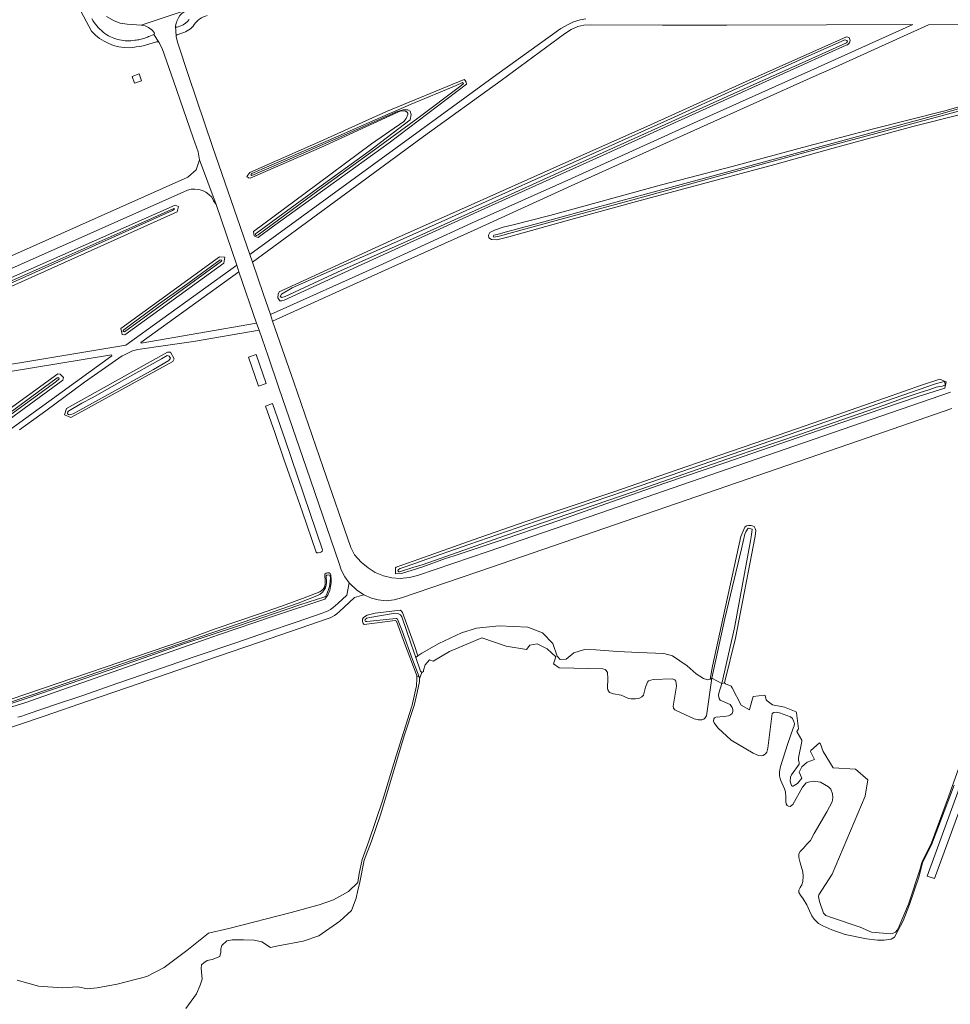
# Model space of a CAD drawing. Header units: metres. Extents: x 264570 to 266133, y 576109 to 577454.
# Tile 119 of 128: x 265599 to 265940, y 576312 to 576673. Entities that reach past the tile are written whole.
import ezdxf

# ---------------------------------------------------------------- set-up
doc = ezdxf.new("R2010")
doc.units = ezdxf.units.M
doc.layers.add('B-WE-OG-TOPOGRAFIE-G', color=252, linetype='Continuous', lineweight=15)

msp = doc.modelspace()

# ---------------------------------------------------------------- linework, layer by layer
at = {"layer": 'B-WE-OG-TOPOGRAFIE-G'}
for points in [[(265621.41, 576676.06), (265625.43, 576668.7), (265625.43, 576668.7, 0.213921), (265639.26, 576662.62), (265639.26, 576662.62, 0.067018), (265649.19, 576664.82), (265649.19, 576664.82, -0.23617), (265650.02, 576664.66), (265650.02, 576664.66, -0.08682), (265650.23, 576664.43), (265650.23, 576664.43), (265651.25, 576662.39), (265655.46, 576650.47), (265662.64, 576629.63), (265664.43, 576624.44), (265664.95, 576621.59), (265663.71, 576617.82), (265660.73, 576615.18), (265578.92, 576578.72)], [(265625.47, 576673.36), (265625.87, 576672.65), (265626.31, 576671.96), (265626.79, 576671.3), (265627.3, 576670.66), (265627.84, 576670.05), (265628.41, 576669.46), (265629.01, 576668.91), (265629.64, 576668.38), (265630.29, 576667.89), (265630.97, 576667.44), (265631.67, 576667.01), (265632.29, 576666.68), (265632.93, 576666.38), (265633.59, 576666.11), (265634.26, 576665.88), (265634.93, 576665.67), (265635.62, 576665.51), (265636.32, 576665.37), (265637.02, 576665.27), (265637.72, 576665.2), (265638.43, 576665.17), (265639.14, 576665.18), (265639.84, 576665.21), (265640.55, 576665.29), (265641.25, 576665.4), (265641.73, 576665.45), (265642.2, 576665.51), (265642.68, 576665.59), (265643.15, 576665.68), (265643.61, 576665.79), (265644.08, 576665.91), (265644.54, 576666.05), (265644.99, 576666.2), (265645.45, 576666.37), (265645.89, 576666.55), (265646.33, 576666.74), (265646.77, 576666.94), (265646.98, 576667.05), (265648.23, 576667.54), (265650.02, 576664.66), (265650.02, 576664.66, 0.23617), (265649.19, 576664.82), (265649.19, 576664.82, -0.067018), (265639.26, 576662.62), (265639.26, 576662.62, -0.213921), (265625.43, 576668.7), (265625.43, 576668.7), (265621.41, 576676.06)], [(265940.87, 576530.33), (265906.55, 576518.52), (265854.74, 576500.63), (265813.61, 576486.48), (265772.09, 576472.16), (265739.05, 576460.89), (265736.3, 576460.18), (265733.45, 576459.89), (265730.46, 576460.15), (265728.06, 576460.77), (265725.29, 576462.03), (265722.5, 576463.87), (265720.05, 576466.15), (265719.81, 576466.48), (265718.3, 576468.58), (265716.97, 576471.25), (265716.16, 576473.52), (265704.15, 576508.46), (265694.03, 576537.98), (265690.11, 576549.6), (265686.89, 576559.04), (265685.84, 576561.7), (265679.44, 576580.43), (265678.64, 576582.95), (265671.03, 576605.19), (265664.95, 576621.59), (265664.43, 576624.44), (265662.64, 576629.63), (265655.46, 576650.47), (265651.25, 576662.39), (265650.23, 576664.43), (265650.23, 576664.43, 0.08682), (265650.02, 576664.66), (265650.02, 576664.66), (265648.23, 576667.54), (265648.41, 576667.61), (265648.46, 576667.95), (265648.31, 576668.22), (265647.48, 576669.16), (265646.23, 576670.08), (265645.04, 576670.71), (265644.16, 576670.93), (265643.57, 576670.96), (265661.17, 576676.83)], [(265661.18, 576673.04, -0.169411), (265658.14, 576670.68), (265658.14, 576670.68), (265656.8, 576670.16), (265656.8, 576670.16, -0.481049), (265656.22, 576670.56), (265656.22, 576670.56), (265656.22, 576670.57), (265656.22, 576670.58), (265656.22, 576670.58, -0.284542), (265661.17, 576676.83)], [(265661.17, 576676.83, 0.284542), (265656.22, 576670.58), (265656.22, 576670.58), (265656.22, 576670.57), (265656.22, 576670.56), (265656.37, 576666.86), (265656.37, 576666.86, 0.121669), (265656.43, 576666.62), (265656.43, 576666.62), (265657.07, 576664.29), (265660.99, 576652.41), (265669.75, 576626.49), (265683.4, 576586.83), (265684.36, 576584.05), (265688.32, 576572.53), (265690.99, 576564.79), (265691.8, 576562.43), (265699.54, 576539.98), (265710.29, 576508.69), (265720.43, 576479.4), (265721.87, 576476.74), (265724.21, 576474), (265726.78, 576471.9), (265729.43, 576470.23), (265732.45, 576468.94), (265735.48, 576468.25), (265738.59, 576468.07), (265742.02, 576468.43), (265744.96, 576469.11), (265770.77, 576477.98), (265811.73, 576492.02), (265855.23, 576507.01), (265904.18, 576523.94), (265940.28, 576536.29)], [(265667.85, 576674.41, 0.195131), (265663.06, 576671.17), (265663.06, 576671.17, -0.183984), (265658.55, 576667.99), (265658.55, 576667.99), (265656.78, 576667.38), (265656.78, 576667.38, 0.370285), (265656.37, 576666.86), (265656.37, 576666.86), (265656.22, 576670.56), (265656.22, 576670.56, 0.481049), (265656.8, 576670.16), (265656.8, 576670.16), (265658.14, 576670.68), (265658.14, 576670.68, 0.169411), (265661.18, 576673.04)], [(265806.6, 576673.28), (265804.61, 576672.88), (265804.61, 576672.88), (265802.16, 576672.09), (265802.16, 576672.09), (265799.95, 576671.09), (265799.95, 576671.09), (265797.49, 576669.69), (265797.49, 576669.69), (265773.94, 576652.84), (265745.95, 576632.45), (265711.83, 576607.47), (265683.4, 576586.83), (265683.4, 576586.83), (265669.75, 576626.49), (265660.99, 576652.41), (265660.99, 576652.41), (265657.07, 576664.29), (265657.07, 576664.29), (265656.43, 576666.62), (265656.43, 576666.62, -0.121669), (265656.37, 576666.86), (265656.37, 576666.86, -0.370285), (265656.78, 576667.38), (265656.78, 576667.38), (265658.55, 576667.99), (265658.55, 576667.99, 0.183984), (265663.06, 576671.17), (265663.06, 576671.17, -0.195131), (265667.85, 576674.41)], [(265578.92, 576578.72), (265660.73, 576615.18), (265663.71, 576617.82), (265664.95, 576621.59), (265671.03, 576605.19), (265670.15, 576606.45), (265669.48, 576607.84), (265669.48, 576607.84, 0.359852), (265659.19, 576609.81), (265659.19, 576609.81), (265580.49, 576574.86)]]:
    msp.add_lwpolyline(points, format="xyb", dxfattribs=at)
for points in [[(265630.85, 576674.05), (265633.72, 576672.52), (265635.89, 576671.71), (265638.45, 576671.3), (265641.88, 576671.04), (265643.57, 576670.96), (265644.16, 576670.93), (265645.04, 576670.71), (265646.23, 576670.08), (265647.48, 576669.16), (265648.31, 576668.22), (265648.46, 576667.95), (265648.41, 576667.61), (265648.23, 576667.54), (265646.98, 576667.05), (265646.98, 576667.05), (265646.77, 576666.94), (265646.33, 576666.74), (265645.89, 576666.55), (265645.45, 576666.37), (265644.99, 576666.2), (265644.54, 576666.05), (265644.08, 576665.91), (265643.61, 576665.79), (265643.15, 576665.68), (265642.68, 576665.59), (265642.2, 576665.51), (265641.73, 576665.45), (265641.25, 576665.4), (265640.55, 576665.29), (265639.84, 576665.21), (265639.14, 576665.18), (265638.43, 576665.17), (265637.72, 576665.2), (265637.02, 576665.27), (265636.32, 576665.37), (265635.62, 576665.51), (265634.93, 576665.67), (265634.26, 576665.88), (265633.59, 576666.11), (265632.93, 576666.38), (265632.29, 576666.68), (265631.67, 576667.01), (265630.97, 576667.44), (265630.29, 576667.89), (265629.64, 576668.38), (265629.01, 576668.91), (265628.41, 576669.46), (265627.84, 576670.05), (265627.3, 576670.66), (265626.79, 576671.3), (265626.31, 576671.96), (265625.87, 576672.65), (265625.47, 576673.36)], [(265661.17, 576676.83), (265643.57, 576670.96), (265641.88, 576671.04), (265638.45, 576671.3), (265635.89, 576671.71), (265633.72, 576672.52), (265630.85, 576674.05)], [(265955.33, 576671.2), (265932.31, 576671), (265898.02, 576655.47), (265889.99, 576651.93), (265848.68, 576633.44), (265802.61, 576612.6), (265765.69, 576595.81), (265731.69, 576580.47), (265691.8, 576562.43), (265691.8, 576562.43), (265690.99, 576564.79), (265690.99, 576564.79), (265730.73, 576582.71), (265764.76, 576598.32), (265801.42, 576614.64), (265847.46, 576635.54), (265889.09, 576654.31), (265926.47, 576671.17), (265894.93, 576671.03), (265858.33, 576670.94), (265834.72, 576670.98), (265808.4, 576671.01), (265805.86, 576670.87), (265803.66, 576670.44), (265801.24, 576669.36), (265798.77, 576667.75), (265775.6, 576650.66), (265747.07, 576630.05), (265714.41, 576606.03), (265684.36, 576584.05), (265684.36, 576584.05), (265683.4, 576586.83), (265683.4, 576586.83), (265711.83, 576607.47), (265745.95, 576632.45), (265773.94, 576652.84), (265797.49, 576669.69), (265799.95, 576671.09), (265802.16, 576672.09), (265804.61, 576672.88), (265806.6, 576673.28)], [(265940.28, 576536.29), (265904.18, 576523.94), (265855.23, 576507.01), (265855.23, 576507.01), (265811.73, 576492.02), (265811.73, 576492.02), (265770.77, 576477.98), (265744.96, 576469.11), (265744.96, 576469.11), (265742.02, 576468.43), (265742.02, 576468.43), (265738.59, 576468.07), (265735.48, 576468.25), (265735.48, 576468.25), (265732.45, 576468.94), (265732.45, 576468.94), (265729.43, 576470.23), (265729.43, 576470.23), (265726.78, 576471.9), (265726.78, 576471.9), (265724.21, 576474), (265721.87, 576476.74), (265721.87, 576476.74), (265720.43, 576479.4), (265710.29, 576508.69), (265710.29, 576508.69), (265699.54, 576539.98), (265699.54, 576539.98), (265691.8, 576562.43), (265691.8, 576562.43), (265731.69, 576580.47), (265765.69, 576595.81), (265802.61, 576612.6), (265848.68, 576633.44), (265889.99, 576651.93), (265898.02, 576655.47), (265932.31, 576671), (265955.33, 576671.2)], [(265944.43, 576638.3), (265926.55, 576633.77), (265908.02, 576628.7), (265897.31, 576625.84), (265875.87, 576619.89), (265849.4, 576612.78), (265825.18, 576606.21), (265802.46, 576600), (265778.35, 576593.27), (265774.03, 576592.23), (265772.08, 576592.38), (265771.08, 576592.94), (265770.99, 576593.87), (265771.41, 576594.94), (265773.19, 576595.79), (265776.26, 576596.81), (265779.49, 576597.59), (265793.46, 576601.11), (265834.43, 576612.34), (265834.43, 576612.34), (265860.24, 576619.1), (265887.88, 576626.51), (265912.15, 576632.94), (265938.29, 576639.48), (265963.51, 576646.74)], [(265963.51, 576646.74), (265938.29, 576639.48), (265912.15, 576632.94), (265887.88, 576626.51), (265860.24, 576619.1), (265860.24, 576619.1), (265834.43, 576612.34), (265793.46, 576601.11), (265779.49, 576597.59), (265776.26, 576596.81), (265773.19, 576595.79), (265771.41, 576594.94), (265770.99, 576593.87), (265771.08, 576592.94), (265772.08, 576592.38), (265774.03, 576592.23), (265778.35, 576593.27), (265802.46, 576600), (265825.18, 576606.21), (265849.4, 576612.78), (265875.87, 576619.89), (265897.31, 576625.84), (265908.02, 576628.7), (265926.55, 576633.77), (265944.43, 576638.3)], [(265474.05, 576526.37), (265637.94, 576553.64), (265678.64, 576582.95), (265679.44, 576580.43), (265643.42, 576554.51), (265643.55, 576554.33), (265685.84, 576561.7), (265686.89, 576559.04), (265662.74, 576554.98), (265652.53, 576553.47), (265642.33, 576551.97), (265640.44, 576551.45), (265639.72, 576551.11), (265639.72, 576551.11), (265637.18, 576549.89), (265636.66, 576549.64), (265622.87, 576539.97), (265608.65, 576529.5), (265598.98, 576522.48)], [(265598.98, 576522.48), (265608.65, 576529.5), (265622.87, 576539.97), (265636.66, 576549.64), (265637.18, 576549.89), (265639.72, 576551.11), (265640.44, 576551.45), (265642.33, 576551.97), (265652.53, 576553.47), (265662.74, 576554.98), (265686.89, 576559.04), (265690.11, 576549.6), (265694.03, 576537.98), (265704.15, 576508.46), (265716.16, 576473.52), (265716.97, 576471.25), (265718.3, 576468.58), (265719.81, 576466.48), (265719.81, 576466.48), (265718.95, 576461.93), (265715.71, 576458.86), (265714.01, 576457.36), (265713.49, 576456.97), (265713.03, 576456.64), (265712.18, 576456.22), (265711.23, 576455.77), (265709.95, 576455.28), (265700.41, 576452.04), (265689.53, 576448.32), (265678.65, 576444.6), (265663.44, 576439.41), (265648.23, 576434.22), (265635.04, 576429.62), (265621.84, 576425.01), (265612.21, 576421.76), (265602.58, 576418.5), (265599.88, 576417.56), (265598.36, 576417.19)], [(265569.61, 576503.95), (265632.8, 576549.66), (265632.66, 576550.01), (265469.91, 576523.31)], [(265589.39, 576411.29), (265608.05, 576417.57), (265624.33, 576423.17), (265642.84, 576429.54), (265656.65, 576434.29), (265671.6, 576439.37), (265687.02, 576444.68), (265701.93, 576449.82), (265711.41, 576453.07), (265712.85, 576453.6), (265713.65, 576453.96), (265714.46, 576454.43), (265715.34, 576455.08), (265716.48, 576456.06), (265718.01, 576457.51), (265721.76, 576461.09), (265725.29, 576462.03), (265728.06, 576460.77), (265730.46, 576460.15), (265733.45, 576459.89), (265736.3, 576460.18), (265739.05, 576460.89), (265772.09, 576472.16), (265813.61, 576486.48), (265854.74, 576500.63), (265906.55, 576518.52), (265940.87, 576530.33)], [(265947.7, 576410.62), (265939.61, 576387.92), (265933.34, 576371.1), (265932.47, 576369.28), (265930.17, 576364.74), (265929.7, 576363.54), (265929.37, 576361.94), (265924.94, 576348.56), (265921.5, 576340.52), (265920.72, 576339.06), (265920.11, 576338.36), (265919.1, 576337.81), (265918.47, 576337.68), (265911.41, 576338.34), (265907.17, 576340.15), (265896.66, 576343.77), (265894.68, 576344.43), (265893.73, 576345.34), (265892.25, 576349.54), (265891.99, 576351.43), (265892.01, 576351.97), (265896.94, 576359.54), (265909.03, 576388.23), (265910.03, 576394.2), (265905.5, 576398.13), (265897.27, 576398.57), (265893.64, 576404.64), (265892.51, 576407.64), (265892.32, 576407.73), (265889.11, 576404.94), (265889.04, 576404.6), (265890.5, 576401.66), (265887.79, 576400.68), (265885.78, 576398.96), (265884.79, 576396.96), (265885.79, 576394.84), (265884.18, 576392.82), (265883.04, 576392.12), (265882.7, 576391.85), (265882.39, 576391.81), (265882.07, 576392.06), (265881.79, 576392.84), (265881.57, 576393.69), (265881.73, 576395.17), (265882.05, 576396), (265884.79, 576399.98), (265884.79, 576400.42), (265884.58, 576401.55), (265884.56, 576402.27), (265885.79, 576408.21), (265885.87, 576408.74), (265884.06, 576411.68), (265884.04, 576411.96), (265884.46, 576412.61), (265884.58, 576412.86), (265883.92, 576418.77), (265883.8, 576419.12), (265879.49, 576420.85), (265875.03, 576421.71), (265873.12, 576423.14), (265872.74, 576423.52), (265872.36, 576425.09), (265872.19, 576425.26), (265868.02, 576424.79), (265866.69, 576419.94), (265866.63, 576419.88), (265863.62, 576421.58), (265860.33, 576427.95), (265859.91, 576428.51), (265857.83, 576429.4), (265857.49, 576429.78), (265861.51, 576446.08), (265868.73, 576483.57), (265868.98, 576485.59), (265868.73, 576486.41), (265868.32, 576487.14), (265867.3, 576487.47), (265866.32, 576487.5), (265865.53, 576487.28), (265864.87, 576486.84), (265863.44, 576483.48), (265853.08, 576435.83), (265852.2, 576431.12), (265851.29, 576430.87), (265849.81, 576431.4), (265847.07, 576433.12), (265843.79, 576436), (265838.38, 576439.62), (265835.21, 576440.53), (265826.07, 576440.88), (265818.26, 576441.29), (265810.25, 576441.92), (265806.13, 576441.99), (265802.27, 576440.82), (265799.42, 576438.4), (265797.27, 576438.29), (265796.15, 576439.59), (265794.49, 576444.16), (265790.8, 576448.1), (265785.31, 576450.2), (265774.87, 576450.65), (265766.5, 576449.77), (265761.02, 576448.04), (265752.75, 576444.17), (265746.53, 576440.65), (265745.05, 576439.64), (265743.75, 576443.44), (265739.47, 576455.54), (265739, 576456.1), (265738.51, 576456.4), (265729.41, 576455.36), (265726.4, 576454.56), (265725.13, 576453.72), (265724.71, 576453.11), (265724.71, 576452.31), (265724.93, 576451.5), (265725.35, 576451.2), (265736.75, 576452.57), (265737.21, 576452.43), (265740.14, 576444.3), (265744.37, 576433.09), (265744.64, 576432.29), (265744.66, 576431.41), (265744.51, 576428.63), (265742.83, 576421.04), (265742.74, 576420.81), (265737.09, 576402.98), (265732.04, 576386.49), (265727.02, 576371.68), (265724.57, 576364.93), (265723.51, 576359.8), (265723.02, 576356.56), (265719.62, 576353.29), (265714.17, 576350.19), (265708.82, 576348.32), (265698.63, 576345.54), (265675.74, 576339.69), (265668.22, 576337.96), (265660.35, 576331.59), (265652.02, 576325.43), (265645.62, 576322.05), (265634.79, 576319.27), (265627.48, 576317.89), (265623.89, 576317.5), (265620.34, 576318.27), (265614.57, 576317.92), (265605.96, 576318.54), (265598.08, 576320.79)], [(265594.52, 576421.71), (265601.03, 576423.86), (265632.2, 576434.53), (265658.91, 576443.96), (265678.91, 576450.58), (265701.8, 576458.38), (265710.98, 576461.26), (265711.32, 576461.55), (265711.61, 576462.28), (265711.61, 576462.28), (265711.9, 576462.96), (265712.21, 576463.68), (265712.59, 576465.06), (265712.93, 576466.98), (265712.98, 576468.16), (265712.89, 576468.92), (265712.71, 576469.25), (265712.21, 576469.37), (265711.64, 576469.24), (265711.47, 576468.97), (265711.57, 576466.51), (265711.46, 576465.55), (265711.2, 576464.61), (265710.73, 576463.82), (265710.58, 576463.65), (265709.91, 576462.89), (265709.26, 576462.33), (265708.02, 576461.64), (265701.12, 576459.03), (265684.86, 576453.31), (265660.26, 576444.94), (265633.68, 576435.72), (265609.76, 576427.44), (265594.18, 576422.16)], [(265594.18, 576422.16), (265609.76, 576427.44), (265633.68, 576435.72), (265660.26, 576444.94), (265684.86, 576453.31), (265701.12, 576459.03), (265708.02, 576461.64), (265709.26, 576462.33), (265709.91, 576462.89), (265710.58, 576463.65), (265710.73, 576463.82), (265711.2, 576464.61), (265711.46, 576465.55), (265711.57, 576466.51), (265711.47, 576468.97), (265711.64, 576469.24), (265712.21, 576469.37), (265712.71, 576469.25), (265712.89, 576468.92), (265712.98, 576468.16), (265712.93, 576466.98), (265712.59, 576465.06), (265712.21, 576463.68), (265712.21, 576463.68), (265711.9, 576462.96), (265711.61, 576462.28), (265711.32, 576461.55), (265710.98, 576461.26), (265701.8, 576458.38), (265678.91, 576450.58), (265658.91, 576443.96), (265632.2, 576434.53), (265601.03, 576423.86), (265594.52, 576421.71)], [(265595.58, 576423.69), (265659.06, 576445.29), (265671.1, 576449.66), (265686.67, 576454.98), (265695.42, 576457.96), (265702.73, 576460.71), (265709.16, 576463.16), (265710.2, 576463.96), (265710.54, 576464.45), (265710.9, 576465.05), (265711.04, 576466.17), (265711.05, 576467.52), (265710.92, 576468.93), (265710.99, 576469.63), (265711.37, 576469.93), (265711.88, 576470.09), (265712.53, 576470.08), (265712.87, 576469.82), (265713.08, 576469.36), (265713.15, 576468.82), (265713.22, 576467.79), (265713.23, 576466.38), (265712.95, 576465.12), (265712.74, 576463.64), (265712.74, 576463.64), (265712.41, 576462.82), (265712.29, 576462.49), (265712.05, 576461.86), (265710.88, 576460.47), (265692.11, 576454.15), (265671.95, 576447.38), (265665.67, 576445.18), (265626.32, 576431.29), (265600.92, 576422.42), (265594.97, 576420.64)], [(265594.97, 576420.64), (265600.92, 576422.42), (265626.32, 576431.29), (265665.67, 576445.18), (265671.95, 576447.38), (265692.11, 576454.15), (265710.88, 576460.47), (265712.05, 576461.86), (265712.05, 576461.86), (265712.29, 576462.49), (265712.41, 576462.82), (265712.74, 576463.64), (265712.95, 576465.12), (265713.23, 576466.38), (265713.22, 576467.79), (265713.15, 576468.82), (265713.08, 576469.36), (265712.87, 576469.82), (265712.53, 576470.08), (265711.88, 576470.09), (265711.37, 576469.93), (265710.99, 576469.63), (265710.92, 576468.93), (265711.05, 576467.52), (265711.04, 576466.17), (265710.9, 576465.05), (265710.54, 576464.45), (265710.2, 576463.96), (265709.16, 576463.16), (265702.73, 576460.71), (265695.42, 576457.96), (265686.67, 576454.98), (265671.1, 576449.66), (265659.06, 576445.29), (265595.58, 576423.69)], [(265598.36, 576417.19), (265599.88, 576417.56), (265602.58, 576418.5), (265612.21, 576421.76), (265621.84, 576425.01), (265635.04, 576429.62), (265648.23, 576434.22), (265663.44, 576439.41), (265678.65, 576444.6), (265689.53, 576448.32), (265700.41, 576452.04), (265709.95, 576455.28), (265711.23, 576455.77), (265712.18, 576456.22), (265713.03, 576456.64), (265713.49, 576456.97), (265714.01, 576457.36), (265715.71, 576458.86), (265718.95, 576461.93), (265719.81, 576466.48), (265720.05, 576466.15), (265722.5, 576463.87), (265725.29, 576462.03), (265721.76, 576461.09), (265718.01, 576457.51), (265716.48, 576456.06), (265715.34, 576455.08), (265714.46, 576454.43), (265713.65, 576453.96), (265712.85, 576453.6), (265711.41, 576453.07), (265701.93, 576449.82), (265687.02, 576444.68), (265671.6, 576439.37), (265656.65, 576434.29), (265642.84, 576429.54), (265624.33, 576423.17), (265608.05, 576417.57), (265589.39, 576411.29)], [(265660.01, 576310.31), (265663.88, 576315.67), (265665.27, 576318.93), (265665.93, 576321.12), (265665.77, 576323.76), (265665.61, 576325.17), (265665.67, 576326.32), (265666.6, 576327.14), (265667.76, 576327.98), (265669.68, 576328.34), (265672.49, 576329.37), (265672.8, 576331.03), (265672.79, 576332.27), (265673.12, 576333.47), (265674.99, 576335.12), (265677, 576335.52), (265681.17, 576335.56), (265684.99, 576335.4), (265687.86, 576334.74), (265691.03, 576332.73), (265693.82, 576333.33), (265703.03, 576335.03), (265708.69, 576337.04), (265716.49, 576342.31), (265720.67, 576346.22), (265722.4, 576350.86), (265723.06, 576353.78), (265723.62, 576356.04), (265725.38, 576364.77), (265727.99, 576371.76), (265731.32, 576381.36), (265734.35, 576391.52), (265740.02, 576410.38), (265743.64, 576421.42), (265744.76, 576426.2), (265745.7, 576430.26), (265745.68, 576431.24), (265746.48, 576433.59), (265746.76, 576433.64), (265747.08, 576433.9), (265747.1, 576434.36), (265747.73, 576436.32), (265749.32, 576438.24), (265750.62, 576437.74), (265756.66, 576441.21), (265768.5, 576446.29), (265777.37, 576443.22), (265784.82, 576441.96), (265786.05, 576443.52), (265788.8, 576444.12), (265792.48, 576442.21), (265795.65, 576439.33), (265794.78, 576436.78), (265796.82, 576435.24), (265812.88, 576434.92), (265813.7, 576434.6), (265814.13, 576434.3), (265814.59, 576433.55), (265814.67, 576431.36), (265814.55, 576427.84), (265814.65, 576427.17), (265815.34, 576426.17), (265816.73, 576425.75), (265819.53, 576425.28), (265820.72, 576424.8), (265822.22, 576424.02), (265823.29, 576423.9), (265824.87, 576423.88), (265826.1, 576424.07), (265827.21, 576424.63), (265827.76, 576425.2), (265828.48, 576428.17), (265829.26, 576429.96), (265829.64, 576430.45), (265831.32, 576431.04), (265838.26, 576431.17), (265839.22, 576430.82), (265839.62, 576430.35), (265839.81, 576429.68), (265839.86, 576428.59), (265838.59, 576421.25), (265838.83, 576420.44), (265839.26, 576419.89), (265839.75, 576419.56), (265846.39, 576416.56), (265847.89, 576416.2), (265849.15, 576416.17), (265849.91, 576416.38), (265850.43, 576416.87), (265850.89, 576417.67), (265852.83, 576431.42), (265856.55, 576429.52), (265855.39, 576425.95), (265855.29, 576425.08), (265855.46, 576424.01), (265855.89, 576423.35), (265859.53, 576421.77), (265860.31, 576420.69), (265860.55, 576419.96), (265860.56, 576419.23), (265860.27, 576418.5), (265859.72, 576418.03), (265858.91, 576417.68), (265857.29, 576417.42), (265854.28, 576417.13), (265853.76, 576416.89), (265853.57, 576416.61), (265853.39, 576415.76), (265853.65, 576415.15), (265855.01, 576413.27), (265859.89, 576408.79), (265862.57, 576407.13), (265867.98, 576403.96), (265869.91, 576403.1), (265870.92, 576403.04), (265871.62, 576403.11), (265872.12, 576403.46), (265872.56, 576403.78), (265872.94, 576404.32), (265873.31, 576405.76), (265874.97, 576418.48), (265875.58, 576418.91), (265876.39, 576419.01), (265877.66, 576418.79), (265881.69, 576417.3), (265882.35, 576416.64), (265882.81, 576415.86), (265883.12, 576414.83), (265883.02, 576414.04), (265882.65, 576413.08), (265880.75, 576407.47), (265877.98, 576399.09), (265877.62, 576397.17), (265877.63, 576395.68), (265878, 576394.17), (265879.5, 576390.92), (265879.81, 576389.74), (265879.96, 576387.86), (265879.91, 576386.23), (265880.1, 576385.45), (265880.45, 576384.75), (265880.93, 576384.51), (265881.53, 576384.47), (265882.08, 576384.73), (265882.55, 576385.11), (265886.01, 576391.56), (265887.47, 576393.14), (265888.72, 576393.5), (265890.15, 576393.68), (265892.61, 576393.28), (265895.62, 576391.57), (265896.4, 576390.75), (265897.03, 576389.07), (265897.2, 576387.56), (265896.89, 576386.18), (265895, 576382.51), (265890.37, 576374.57), (265888.96, 576371.95), (265887.67, 576370.6), (265886.49, 576369.17), (265885.23, 576367.91), (265884.69, 576367.02), (265884.72, 576365.67), (265885.18, 576363.8), (265886.21, 576360.42), (265886.32, 576358.88), (265886.22, 576356.94), (265885.83, 576355.72), (265885.21, 576354.67), (265884.69, 576353.73), (265884.77, 576352.91), (265885.35, 576351.89), (265886.36, 576350.56), (265887.65, 576348.4), (265888.59, 576346.17), (265889.48, 576344.3), (265890.29, 576343.14), (265891.93, 576341.57), (265893.52, 576340.71), (265896.78, 576339.15), (265901.74, 576337.51), (265909.51, 576335.85), (265913.59, 576335.35), (265916.07, 576335.35), (265918.61, 576335.74), (265919.81, 576336.44), (265921.07, 576338.85), (265922.93, 576342.47), (265925.29, 576348.52), (265928.83, 576358.84), (265930.11, 576363.93), (265933.36, 576370.35), (265941.64, 576392.26)], [(265598.08, 576320.79), (265605.96, 576318.54), (265614.57, 576317.92), (265620.34, 576318.27), (265623.89, 576317.5), (265627.48, 576317.89), (265634.79, 576319.27), (265645.62, 576322.05), (265652.02, 576325.43), (265660.35, 576331.59), (265668.22, 576337.96), (265675.74, 576339.69), (265698.63, 576345.54), (265708.82, 576348.32), (265714.17, 576350.19), (265719.62, 576353.29), (265723.02, 576356.56), (265723.51, 576359.8), (265724.57, 576364.93), (265727.02, 576371.68), (265732.04, 576386.49), (265737.09, 576402.98), (265742.74, 576420.81), (265742.83, 576421.04), (265744.51, 576428.63), (265744.66, 576431.41), (265744.64, 576432.29), (265744.64, 576432.29), (265745.5, 576431.95), (265745.68, 576431.24), (265745.7, 576430.26), (265744.76, 576426.2), (265743.64, 576421.42), (265740.02, 576410.38), (265734.35, 576391.52), (265731.32, 576381.36), (265727.99, 576371.76), (265725.38, 576364.77), (265723.62, 576356.04), (265723.06, 576353.78), (265722.4, 576350.86), (265720.67, 576346.22), (265716.49, 576342.31), (265708.69, 576337.04), (265703.03, 576335.03), (265693.82, 576333.33), (265691.03, 576332.73), (265687.86, 576334.74), (265684.99, 576335.4), (265681.17, 576335.56), (265677, 576335.52), (265674.99, 576335.12), (265673.12, 576333.47), (265672.79, 576332.27), (265672.8, 576331.03), (265672.49, 576329.37), (265669.68, 576328.34), (265667.76, 576327.98), (265666.6, 576327.14), (265665.67, 576326.32), (265665.61, 576325.17), (265665.77, 576323.76), (265665.93, 576321.12), (265665.27, 576318.93), (265663.88, 576315.67), (265660.01, 576310.31)], [(265941.64, 576392.26), (265933.36, 576370.35), (265930.11, 576363.93), (265928.83, 576358.84), (265925.29, 576348.52), (265922.93, 576342.47), (265921.07, 576338.85), (265919.81, 576336.44), (265918.61, 576335.74), (265916.07, 576335.35), (265913.59, 576335.35), (265909.51, 576335.85), (265901.74, 576337.51), (265896.78, 576339.15), (265893.52, 576340.71), (265891.93, 576341.57), (265890.29, 576343.14), (265889.48, 576344.3), (265888.59, 576346.17), (265887.65, 576348.4), (265886.36, 576350.56), (265885.35, 576351.89), (265884.77, 576352.91), (265884.69, 576353.73), (265885.21, 576354.67), (265885.83, 576355.72), (265886.22, 576356.94), (265886.32, 576358.88), (265886.21, 576360.42), (265885.18, 576363.8), (265884.72, 576365.67), (265884.69, 576367.02), (265885.23, 576367.91), (265886.49, 576369.17), (265887.67, 576370.6), (265888.96, 576371.95), (265890.37, 576374.57), (265895, 576382.51), (265896.89, 576386.18), (265897.2, 576387.56), (265897.03, 576389.07), (265896.4, 576390.75), (265895.62, 576391.57), (265892.61, 576393.28), (265890.15, 576393.68), (265888.72, 576393.5), (265887.47, 576393.14), (265886.01, 576391.56), (265882.55, 576385.11), (265882.08, 576384.73), (265881.53, 576384.47), (265880.93, 576384.51), (265880.45, 576384.75), (265880.1, 576385.45), (265879.91, 576386.23), (265879.96, 576387.86), (265879.81, 576389.74), (265879.5, 576390.92), (265878, 576394.17), (265877.63, 576395.68), (265877.62, 576397.17), (265877.98, 576399.09), (265880.75, 576407.47), (265882.65, 576413.08), (265883.02, 576414.04), (265883.12, 576414.83), (265882.81, 576415.86), (265882.35, 576416.64), (265881.69, 576417.3), (265877.66, 576418.79), (265876.39, 576419.01), (265875.58, 576418.91), (265874.97, 576418.48), (265873.31, 576405.76), (265872.94, 576404.32), (265872.56, 576403.78), (265872.12, 576403.46), (265871.62, 576403.11), (265870.92, 576403.04), (265869.91, 576403.1), (265867.98, 576403.96), (265862.57, 576407.13), (265859.89, 576408.79), (265855.01, 576413.27), (265853.65, 576415.15), (265853.39, 576415.76), (265853.57, 576416.61), (265853.76, 576416.89), (265854.28, 576417.13), (265857.29, 576417.42), (265858.91, 576417.68), (265859.72, 576418.03), (265860.27, 576418.5), (265860.56, 576419.23), (265860.55, 576419.96), (265860.31, 576420.69), (265859.53, 576421.77), (265855.89, 576423.35), (265855.46, 576424.01), (265855.29, 576425.08), (265855.39, 576425.95), (265856.55, 576429.52), (265856.55, 576429.52), (265857.49, 576429.78), (265857.83, 576429.4), (265859.91, 576428.51), (265860.33, 576427.95), (265863.62, 576421.58), (265866.63, 576419.88), (265866.69, 576419.94), (265868.02, 576424.79), (265872.19, 576425.26), (265872.36, 576425.09), (265872.74, 576423.52), (265873.12, 576423.14), (265875.03, 576421.71), (265879.49, 576420.85), (265883.8, 576419.12), (265883.92, 576418.77), (265884.58, 576412.86), (265884.46, 576412.61), (265884.04, 576411.96), (265884.06, 576411.68), (265885.87, 576408.74), (265885.79, 576408.21), (265884.56, 576402.27), (265884.58, 576401.55), (265884.79, 576400.42), (265884.79, 576399.98), (265882.05, 576396), (265881.73, 576395.17), (265881.57, 576393.69), (265881.79, 576392.84), (265882.07, 576392.06), (265882.39, 576391.81), (265882.7, 576391.85), (265883.04, 576392.12), (265884.18, 576392.82), (265885.79, 576394.84), (265884.79, 576396.96), (265885.78, 576398.96), (265887.79, 576400.68), (265890.5, 576401.66), (265889.04, 576404.6), (265889.11, 576404.94), (265892.32, 576407.73), (265892.51, 576407.64), (265893.64, 576404.64), (265897.27, 576398.57), (265905.5, 576398.13), (265910.03, 576394.2), (265909.03, 576388.23), (265896.94, 576359.54), (265892.01, 576351.97), (265891.99, 576351.43), (265892.25, 576349.54), (265893.73, 576345.34), (265894.68, 576344.43), (265896.66, 576343.77), (265907.17, 576340.15), (265911.41, 576338.34), (265918.47, 576337.68), (265919.1, 576337.81), (265920.11, 576338.36), (265920.72, 576339.06), (265921.5, 576340.52), (265924.94, 576348.56), (265929.37, 576361.94), (265929.7, 576363.54), (265930.17, 576364.74), (265932.47, 576369.28), (265933.34, 576371.1), (265939.61, 576387.92), (265947.7, 576410.62)]]:
    msp.add_lwpolyline(points, dxfattribs=at)
for points in [[(265808.4, 576671.01), (265834.72, 576670.98), (265858.33, 576670.94), (265894.93, 576671.03), (265926.47, 576671.17), (265889.09, 576654.31), (265847.46, 576635.54), (265801.42, 576614.64), (265764.76, 576598.32), (265764.76, 576598.32), (265730.73, 576582.71), (265730.73, 576582.71), (265690.99, 576564.79), (265690.99, 576564.79), (265688.32, 576572.53), (265684.36, 576584.05), (265684.36, 576584.05), (265714.41, 576606.03), (265714.41, 576606.03), (265747.07, 576630.05), (265747.07, 576630.05), (265775.6, 576650.66), (265775.6, 576650.66), (265798.77, 576667.75), (265801.24, 576669.36), (265801.24, 576669.36), (265803.66, 576670.44), (265803.66, 576670.44), (265805.86, 576670.87), (265805.86, 576670.87), (265808.4, 576671.01)], [(265903.34, 576664.39), (265902.51, 576663.76), (265902.12, 576663.58), (265853.41, 576641.61), (265812.98, 576623.24), (265770.94, 576604.26), (265722.97, 576582.46), (265696.02, 576570.14), (265695.13, 576569.83), (265694.44, 576569.9), (265693.66, 576570.94), (265693.88, 576572.24), (265694.24, 576573.13), (265738.2, 576593.28), (265758.79, 576602.53), (265801.55, 576621.58), (265830.39, 576634.42), (265864.11, 576649.71), (265902.26, 576666.61), (265903.18, 576666.41), (265903.54, 576665.34), (265903.34, 576664.39)], [(265902.12, 576663.58), (265902.51, 576663.76), (265902.51, 576663.76), (265903.34, 576664.39), (265903.34, 576664.39), (265903.54, 576665.34), (265903.18, 576666.41), (265903.18, 576666.41), (265902.26, 576666.61), (265864.11, 576649.71), (265830.39, 576634.42), (265830.39, 576634.42), (265801.55, 576621.58), (265801.55, 576621.58), (265758.79, 576602.53), (265738.2, 576593.28), (265738.2, 576593.28), (265694.24, 576573.13), (265693.88, 576572.24), (265693.88, 576572.24), (265693.66, 576570.94), (265694.44, 576569.9), (265694.44, 576569.9), (265695.13, 576569.83), (265695.13, 576569.83), (265696.02, 576570.14), (265722.97, 576582.46), (265722.97, 576582.46), (265770.94, 576604.26), (265770.94, 576604.26), (265812.98, 576623.24), (265812.98, 576623.24), (265853.41, 576641.61), (265902.12, 576663.58)], [(265902.38, 576665.35), (265901.64, 576665.5), (265884.85, 576658.04), (265861.77, 576647.53), (265837.62, 576636.63), (265812.56, 576625.38), (265786.74, 576613.74), (265762.77, 576602.95), (265756.09, 576599.85), (265733.95, 576589.95), (265716.63, 576582.4), (265698.93, 576574.56), (265695.03, 576572.28), (265694.61, 576571.45), (265695.19, 576571.01), (265696.42, 576571.38), (265715.6, 576580.34), (265744.39, 576593.21), (265771.17, 576605.26), (265799.19, 576618.02), (265860.91, 576645.89), (265889.46, 576658.69), (265902.15, 576664.47), (265902.6, 576664.91), (265902.38, 576665.35)], [(265901.64, 576665.5), (265902.38, 576665.35), (265902.6, 576664.91), (265902.15, 576664.47), (265889.46, 576658.69), (265860.91, 576645.89), (265799.19, 576618.02), (265771.17, 576605.26), (265744.39, 576593.21), (265715.6, 576580.34), (265696.42, 576571.38), (265695.19, 576571.01), (265694.61, 576571.45), (265695.03, 576572.28), (265698.93, 576574.56), (265716.63, 576582.4), (265733.95, 576589.95), (265756.09, 576599.85), (265762.77, 576602.95), (265786.74, 576613.74), (265812.56, 576625.38), (265837.62, 576636.63), (265861.77, 576647.53), (265884.85, 576658.04), (265901.64, 576665.5)], [(265642.81, 576653.08), (265640.26, 576652.15), (265641.2, 576649.62), (265643.73, 576650.56), (265642.81, 576653.08)], [(265640.26, 576652.15), (265642.81, 576653.08), (265643.73, 576650.56), (265641.2, 576649.62), (265641.2, 576649.62), (265640.26, 576652.15)], [(265691.69, 576596.93), (265686.43, 576593.08), (265685.71, 576593.26), (265684.98, 576593.65), (265684.76, 576595.31), (265703.73, 576609.32), (265728.09, 576627.4), (265739.93, 576635.55), (265740.7, 576636.66), (265741.35, 576638.11), (265741.39, 576638.61), (265741.14, 576639.01), (265740.5, 576639.39), (265738.96, 576639.52), (265737.74, 576639.06), (265709.66, 576626.23), (265683.58, 576614.78), (265682.95, 576614.93), (265682.39, 576615.45), (265683.44, 576616.95), (265710.62, 576628.88), (265733.58, 576639.21), (265761.98, 576650.99), (265762.41, 576650.67), (265762.8, 576650.01), (265762.87, 576649.32), (265734.47, 576627.83), (265691.69, 576596.93)], [(265703.73, 576609.32), (265684.76, 576595.31), (265684.76, 576595.31), (265684.98, 576593.65), (265684.98, 576593.65), (265685.71, 576593.26), (265686.43, 576593.08), (265691.69, 576596.93), (265691.69, 576596.93), (265734.47, 576627.83), (265734.47, 576627.83), (265762.87, 576649.32), (265762.87, 576649.32), (265762.8, 576650.01), (265762.8, 576650.01), (265762.41, 576650.67), (265761.98, 576650.99), (265733.58, 576639.21), (265710.62, 576628.88), (265710.62, 576628.88), (265683.44, 576616.95), (265682.39, 576615.45), (265682.95, 576614.93), (265683.58, 576614.78), (265683.58, 576614.78), (265709.66, 576626.23), (265709.66, 576626.23), (265737.74, 576639.06), (265737.74, 576639.06), (265738.96, 576639.52), (265738.96, 576639.52), (265740.5, 576639.39), (265740.5, 576639.39), (265741.14, 576639.01), (265741.39, 576638.61), (265741.35, 576638.11), (265741.35, 576638.11), (265740.7, 576636.66), (265739.93, 576635.55), (265739.93, 576635.55), (265728.09, 576627.4), (265728.09, 576627.4), (265703.73, 576609.32)], [(265685.97, 576593.79), (265686.46, 576594.05), (265708.9, 576610.56), (265729.1, 576625.27), (265744.99, 576636.78), (265760.84, 576648.69), (265761.81, 576649.59), (265761.44, 576649.85), (265759.06, 576648.86), (265742.6, 576641.91), (265729.36, 576636.22), (265715.02, 576629.87), (265690.38, 576619.25), (265684.17, 576616.59), (265683.8, 576616.03), (265684.21, 576615.82), (265692.4, 576619.32), (265718.92, 576630.92), (265737.27, 576639.16), (265739.71, 576639.87), (265741.31, 576639.89), (265742.19, 576639.45), (265742.63, 576638.13), (265742.27, 576636.27), (265727.14, 576624.72), (265708.21, 576610.98), (265688.7, 576596.76), (265685.91, 576594.7), (265685.57, 576594.36), (265685.46, 576594.16), (265685.53, 576593.9), (265685.72, 576593.77), (265685.97, 576593.79)], [(265685.46, 576594.16), (265685.57, 576594.36), (265685.91, 576594.7), (265688.7, 576596.76), (265708.21, 576610.98), (265727.14, 576624.72), (265742.27, 576636.27), (265742.63, 576638.13), (265742.19, 576639.45), (265741.31, 576639.89), (265739.71, 576639.87), (265737.27, 576639.16), (265718.92, 576630.92), (265692.4, 576619.32), (265684.21, 576615.82), (265683.8, 576616.03), (265684.17, 576616.59), (265690.38, 576619.25), (265715.02, 576629.87), (265729.36, 576636.22), (265742.6, 576641.91), (265759.06, 576648.86), (265761.44, 576649.85), (265761.81, 576649.59), (265760.84, 576648.69), (265744.99, 576636.78), (265729.1, 576625.27), (265708.9, 576610.56), (265686.46, 576594.05), (265685.97, 576593.79), (265685.72, 576593.77), (265685.53, 576593.9), (265685.46, 576594.16)], [(265772.91, 576593.19), (265774.84, 576593.6), (265795.81, 576599.35), (265825.22, 576607.22), (265857.45, 576616.12), (265886.07, 576623.97), (265923, 576633.93), (265967.68, 576646.03), (265968.35, 576646.54), (265968.26, 576646.88), (265967.81, 576647.16), (265961.06, 576645.34), (265949.23, 576642.01), (265935.89, 576638.17), (265837.57, 576611.38), (265810.36, 576604.02), (265793.47, 576599.42), (265791.29, 576598.83), (265776.17, 576594.73), (265774.08, 576594.15), (265772.9, 576593.87), (265772.75, 576593.71), (265772.77, 576593.41), (265772.91, 576593.19)], [(265772.75, 576593.71), (265772.9, 576593.87), (265774.08, 576594.15), (265776.17, 576594.73), (265791.29, 576598.83), (265793.47, 576599.42), (265810.36, 576604.02), (265837.57, 576611.38), (265935.89, 576638.17), (265949.23, 576642.01), (265961.06, 576645.34), (265967.81, 576647.16), (265968.26, 576646.88), (265968.35, 576646.54), (265967.68, 576646.03), (265923, 576633.93), (265886.07, 576623.97), (265857.45, 576616.12), (265825.22, 576607.22), (265795.81, 576599.35), (265774.84, 576593.6), (265772.91, 576593.19), (265772.77, 576593.41), (265772.75, 576593.71)], [(265514, 576539.68), (265497.41, 576531.42), (265495.88, 576532.08), (265496.09, 576532.75), (265515.5, 576542.78), (265656.06, 576604.93), (265657.26, 576604.45), (265656.79, 576602.45), (265516.98, 576539.62), (265514, 576539.68)], [(265495.88, 576532.08), (265497.41, 576531.42), (265497.41, 576531.42), (265514, 576539.68), (265514, 576539.68), (265516.98, 576539.62), (265656.79, 576602.45), (265657.26, 576604.45), (265656.06, 576604.93), (265515.5, 576542.78), (265496.09, 576532.75), (265496.09, 576532.75), (265495.88, 576532.08)], [(265655.86, 576603.45), (265655.59, 576603.67), (265640.3, 576596.82), (265615.03, 576585.64), (265592.79, 576575.7), (265572.23, 576566.71), (265551.09, 576557.11), (265530.49, 576548.01), (265526.83, 576546.53), (265518.1, 576542.71), (265516.76, 576542.09), (265517.01, 576541.42), (265517.59, 576541.28), (265537.48, 576550.39), (265569, 576564.37), (265610.78, 576583.1), (265655.05, 576602.91), (265655.86, 576603.45)], [(265655.59, 576603.67), (265655.86, 576603.45), (265655.05, 576602.91), (265610.78, 576583.1), (265569, 576564.37), (265537.48, 576550.39), (265517.59, 576541.28), (265517.01, 576541.42), (265516.76, 576542.09), (265518.1, 576542.71), (265526.83, 576546.53), (265530.49, 576548.01), (265551.09, 576557.11), (265572.23, 576566.71), (265592.79, 576575.7), (265615.03, 576585.64), (265640.3, 576596.82), (265655.59, 576603.67)], [(265674.24, 576585.82), (265673.94, 576583.67), (265637.61, 576557.36), (265636.63, 576557.52), (265636.15, 576559.68), (265672.32, 576586.02), (265674.24, 576585.82)], [(265637.61, 576557.36), (265673.94, 576583.67), (265673.94, 576583.67), (265674.24, 576585.82), (265672.32, 576586.02), (265672.32, 576586.02), (265636.15, 576559.68), (265636.15, 576559.68), (265636.63, 576557.52), (265637.61, 576557.36)], [(265673.17, 576584.81), (265672.55, 576584.9), (265660.66, 576576.21), (265649.97, 576568.57), (265640.15, 576561.46), (265637.23, 576559.17), (265636.93, 576558.61), (265637.48, 576558.42), (265654.6, 576570.89), (265673.08, 576584.44), (265673.17, 576584.81)], [(265672.55, 576584.9), (265673.17, 576584.81), (265673.08, 576584.44), (265654.6, 576570.89), (265637.48, 576558.42), (265636.93, 576558.61), (265637.23, 576559.17), (265640.15, 576561.46), (265649.97, 576568.57), (265660.66, 576576.21), (265672.55, 576584.9)], [(265643.42, 576554.51), (265679.44, 576580.43), (265679.44, 576580.43), (265685.84, 576561.7), (265685.84, 576561.7), (265643.55, 576554.33), (265643.55, 576554.33), (265643.42, 576554.51)], [(265616.26, 576530.39), (265653.3, 576551.07), (265654.34, 576551.01), (265655.66, 576548.63), (265655.22, 576547.59), (265618.07, 576527.16), (265617.8, 576527.03), (265615.46, 576527.99), (265616.26, 576530.39)], [(265654.34, 576551.01), (265653.3, 576551.07), (265616.26, 576530.39), (265615.46, 576527.99), (265617.8, 576527.03), (265618.07, 576527.16), (265655.22, 576547.59), (265655.66, 576548.63), (265654.34, 576551.01)], [(265632.66, 576550.01), (265632.8, 576549.66), (265569.61, 576503.95), (265569.61, 576503.95), (265522.15, 576469.43), (265522.15, 576469.43), (265464.69, 576517.91), (265464.69, 576517.91), (265462.64, 576520.69), (265462.47, 576522.36), (265466.95, 576524.43), (265466.95, 576524.43), (265469.91, 576523.31), (265469.91, 576523.31), (265632.66, 576550.01)], [(265653.7, 576547.92), (265654.29, 576548.78), (265654.29, 576548.78), (265653.91, 576549.57), (265653.91, 576549.57), (265653.08, 576549.8), (265651.06, 576548.62), (265651.06, 576548.62), (265637.53, 576541.05), (265625.59, 576534.31), (265621.82, 576532.26), (265621.82, 576532.26), (265616.75, 576529.29), (265616.53, 576528.38), (265617.25, 576528.01), (265617.25, 576528.01), (265618.65, 576528.46), (265648.14, 576544.69), (265648.14, 576544.69), (265653.7, 576547.92)], [(265651.06, 576548.62), (265653.08, 576549.8), (265653.91, 576549.57), (265654.29, 576548.78), (265653.7, 576547.92), (265648.14, 576544.69), (265618.65, 576528.46), (265617.25, 576528.01), (265616.53, 576528.38), (265616.75, 576529.29), (265621.82, 576532.26), (265625.59, 576534.31), (265637.53, 576541.05), (265651.06, 576548.62)], [(265682.98, 576549.13), (265685.81, 576550.13), (265689.42, 576539.52), (265686.61, 576538.49), (265682.98, 576549.13)], [(265685.81, 576550.13), (265682.98, 576549.13), (265686.61, 576538.49), (265689.42, 576539.52), (265685.81, 576550.13)], [(265614.88, 576540.69), (265524.16, 576474.39), (265523.29, 576474.2), (265521.63, 576476.11), (265521.91, 576476.99), (265613.08, 576543.01), (265613.91, 576542.94), (265615.09, 576541.73), (265614.88, 576540.69)], [(265521.63, 576476.11), (265523.29, 576474.2), (265523.29, 576474.2), (265524.16, 576474.39), (265524.16, 576474.39), (265614.88, 576540.69), (265615.09, 576541.73), (265613.91, 576542.94), (265613.08, 576543.01), (265613.08, 576543.01), (265521.91, 576476.99), (265521.91, 576476.99), (265521.63, 576476.11)], [(265613.58, 576541.24), (265613.35, 576541.63), (265612.83, 576541.59), (265603, 576534.36), (265579.05, 576516.83), (265552.87, 576497.99), (265536.16, 576485.72), (265524.12, 576477.14), (265523.1, 576476.04), (265523.38, 576475.59), (265524.33, 576475.71), (265559.84, 576501.88), (265586.75, 576521.66), (265612.26, 576540.1), (265613.58, 576541.24)], [(265613.35, 576541.63), (265613.58, 576541.24), (265612.26, 576540.1), (265586.75, 576521.66), (265559.84, 576501.88), (265524.33, 576475.71), (265523.38, 576475.59), (265523.1, 576476.04), (265524.12, 576477.14), (265536.16, 576485.72), (265552.87, 576497.99), (265579.05, 576516.83), (265603, 576534.36), (265612.83, 576541.59), (265613.35, 576541.63)], [(265938.26, 576537.79), (265928.5, 576534.76), (265915.17, 576530.27), (265895.9, 576523.6), (265877.34, 576517.29), (265857.64, 576510.41), (265835.55, 576502.94), (265815.99, 576496.13), (265796.75, 576489.3), (265777.36, 576482.74), (265758.34, 576476.35), (265755.17, 576475.34), (265746.88, 576472.29), (265739.09, 576469.81), (265736.81, 576469.7), (265736.89, 576471.98), (265737.11, 576472.14), (265745.34, 576475.15), (265765.35, 576482.21), (265784.26, 576488.77), (265797.93, 576493.42), (265817.29, 576499.94), (265836.21, 576506.54), (265855.36, 576513.11), (265877.14, 576520.59), (265896.16, 576527.23), (265916.12, 576534.13), (265930.06, 576538.99), (265936.41, 576541.09), (265938.79, 576540.08), (265938.26, 576537.79)], [(265928.5, 576534.76), (265938.26, 576537.79), (265938.79, 576540.08), (265936.41, 576541.09), (265930.06, 576538.99), (265916.12, 576534.13), (265896.16, 576527.23), (265877.14, 576520.59), (265855.36, 576513.11), (265836.21, 576506.54), (265817.29, 576499.94), (265797.93, 576493.42), (265784.26, 576488.77), (265765.35, 576482.21), (265745.34, 576475.15), (265737.11, 576472.14), (265736.89, 576471.98), (265736.81, 576469.7), (265739.09, 576469.81), (265746.88, 576472.29), (265755.17, 576475.34), (265758.34, 576476.35), (265777.36, 576482.74), (265796.75, 576489.3), (265815.99, 576496.13), (265835.55, 576502.94), (265857.64, 576510.41), (265877.34, 576517.29), (265895.9, 576523.6), (265915.17, 576530.27), (265928.5, 576534.76)], [(265937.45, 576538.6), (265937.94, 576538.77), (265938.35, 576538.97), (265938.44, 576539.33), (265938.28, 576539.86), (265938.11, 576540.11), (265937.96, 576540.27), (265934.8, 576539.42), (265904.92, 576529.04), (265863.83, 576514.89), (265826.51, 576502.06), (265792.08, 576490.22), (265763.73, 576480.51), (265746.25, 576474.34), (265744.24, 576473.68), (265738.59, 576471.68), (265737.98, 576471.32), (265737.71, 576470.93), (265737.76, 576470.68), (265738.03, 576470.51), (265738.26, 576470.51), (265743.6, 576472.15), (265746.56, 576473.08), (265777.15, 576483.78), (265823.95, 576499.81), (265861.19, 576512.75), (265885.03, 576520.82), (265916.39, 576531.7), (265923.31, 576534.28), (265928.88, 576536.15), (265932.73, 576537.37), (265935.02, 576538.18), (265936.29, 576538.42), (265937.45, 576538.6)], [(265937.94, 576538.77), (265937.45, 576538.6), (265936.29, 576538.42), (265935.02, 576538.18), (265932.73, 576537.37), (265928.88, 576536.15), (265923.31, 576534.28), (265916.39, 576531.7), (265885.03, 576520.82), (265861.19, 576512.75), (265823.95, 576499.81), (265777.15, 576483.78), (265746.56, 576473.08), (265743.6, 576472.15), (265738.26, 576470.51), (265738.03, 576470.51), (265737.76, 576470.68), (265737.71, 576470.93), (265737.98, 576471.32), (265738.59, 576471.68), (265744.24, 576473.68), (265746.25, 576474.34), (265763.73, 576480.51), (265792.08, 576490.22), (265826.51, 576502.06), (265863.83, 576514.89), (265904.92, 576529.04), (265934.8, 576539.42), (265937.96, 576540.27), (265938.11, 576540.11), (265938.28, 576539.86), (265938.44, 576539.33), (265938.35, 576538.97), (265937.94, 576538.77)], [(265689.12, 576531.22), (265691.8, 576532.23), (265696.35, 576518.89), (265700.91, 576505.55), (265705.46, 576492.22), (265710.01, 576478.88), (265710.06, 576478.52), (265709.9, 576478.07), (265709.71, 576477.8), (265709.22, 576477.56), (265708.54, 576477.4), (265707.94, 576477.48), (265707.76, 576477.69), (265702.79, 576492.36), (265699.38, 576502.08), (265695.96, 576511.79), (265692.54, 576521.51), (265689.12, 576531.22)], [(265691.8, 576532.23), (265689.12, 576531.22), (265692.54, 576521.51), (265695.96, 576511.79), (265699.38, 576502.08), (265702.79, 576492.36), (265707.76, 576477.69), (265707.94, 576477.48), (265708.54, 576477.4), (265709.22, 576477.56), (265709.71, 576477.8), (265709.9, 576478.07), (265710.06, 576478.52), (265710.01, 576478.88), (265705.46, 576492.22), (265700.91, 576505.55), (265696.35, 576518.89), (265691.8, 576532.23)], [(265962.52, 576434.71), (265934.52, 576358), (265931.8, 576358.92), (265964.17, 576447.58), (265991.69, 576523.65), (265991.69, 576523.65), (265994.72, 576523.17), (265994.72, 576523.17), (265966.27, 576444.98), (265963.24, 576436.69), (265963.24, 576436.69), (265962.52, 576434.71)], [(265857.49, 576429.78), (265856.55, 576429.52), (265861.17, 576449.87), (265867.06, 576481.82), (265867.33, 576484.01), (265867.65, 576486.16), (265866.11, 576486.51), (265865.33, 576485.09), (265864.89, 576484.33), (265863.66, 576478.91), (265857.61, 576453.36), (265852.83, 576431.42), (265852.2, 576431.12), (265853.08, 576435.83), (265863.44, 576483.48), (265864.87, 576486.84), (265865.53, 576487.28), (265866.32, 576487.5), (265867.3, 576487.47), (265868.32, 576487.14), (265868.73, 576486.41), (265868.98, 576485.59), (265868.73, 576483.57), (265861.51, 576446.08), (265857.49, 576429.78)], [(265861.17, 576449.87), (265856.55, 576429.52), (265852.83, 576431.42), (265857.61, 576453.36), (265863.66, 576478.91), (265864.89, 576484.33), (265865.33, 576485.09), (265866.11, 576486.51), (265867.65, 576486.16), (265867.33, 576484.01), (265867.06, 576481.82), (265861.17, 576449.87)], [(265745.05, 576439.64), (265744.28, 576439.01), (265742.56, 576444), (265739.12, 576453.99), (265738.65, 576454.73), (265738.14, 576454.98), (265737.65, 576455.23), (265736.68, 576455.26), (265727.41, 576453.69), (265726.34, 576453.44), (265725.74, 576452.97), (265725.63, 576452.76), (265725.88, 576452.24), (265726.29, 576452.21), (265737.03, 576453.41), (265737.24, 576453.3), (265737.59, 576453.1), (265739.32, 576448.88), (265743.03, 576438.37), (265745.5, 576431.95), (265744.64, 576432.29), (265744.37, 576433.09), (265740.14, 576444.3), (265737.21, 576452.43), (265736.75, 576452.57), (265725.35, 576451.2), (265724.93, 576451.5), (265724.71, 576452.31), (265724.71, 576453.11), (265725.13, 576453.72), (265726.4, 576454.56), (265729.41, 576455.36), (265738.51, 576456.4), (265739, 576456.1), (265739.47, 576455.54), (265743.75, 576443.44), (265745.05, 576439.64)], [(265742.56, 576444), (265744.28, 576439.01), (265745.99, 576434.01), (265746.09, 576433.93), (265746.48, 576433.59), (265745.68, 576431.24), (265745.5, 576431.95), (265743.03, 576438.37), (265739.32, 576448.88), (265737.59, 576453.1), (265737.24, 576453.3), (265737.03, 576453.41), (265726.29, 576452.21), (265725.88, 576452.24), (265725.63, 576452.76), (265725.74, 576452.97), (265726.34, 576453.44), (265727.41, 576453.69), (265736.68, 576455.26), (265737.65, 576455.23), (265738.14, 576454.98), (265738.65, 576454.73), (265739.12, 576453.99), (265742.56, 576444)], [(265744.28, 576439.01), (265745.05, 576439.64), (265746.53, 576440.65), (265752.75, 576444.17), (265761.02, 576448.04), (265766.5, 576449.77), (265774.87, 576450.65), (265785.31, 576450.2), (265790.8, 576448.1), (265794.49, 576444.16), (265796.15, 576439.59), (265797.27, 576438.29), (265799.42, 576438.4), (265802.27, 576440.82), (265806.13, 576441.99), (265810.25, 576441.92), (265818.26, 576441.29), (265826.07, 576440.88), (265835.21, 576440.53), (265838.38, 576439.62), (265843.79, 576436), (265847.07, 576433.12), (265849.81, 576431.4), (265851.29, 576430.87), (265852.2, 576431.12), (265852.83, 576431.42), (265850.89, 576417.67), (265850.43, 576416.87), (265849.91, 576416.38), (265849.15, 576416.17), (265847.89, 576416.2), (265846.39, 576416.56), (265839.75, 576419.56), (265839.26, 576419.89), (265838.83, 576420.44), (265838.59, 576421.25), (265839.86, 576428.59), (265839.81, 576429.68), (265839.62, 576430.35), (265839.22, 576430.82), (265838.26, 576431.17), (265831.32, 576431.04), (265829.64, 576430.45), (265829.26, 576429.96), (265828.48, 576428.17), (265827.76, 576425.2), (265827.21, 576424.63), (265826.1, 576424.07), (265824.87, 576423.88), (265823.29, 576423.9), (265822.22, 576424.02), (265820.72, 576424.8), (265819.53, 576425.28), (265816.73, 576425.75), (265815.34, 576426.17), (265814.65, 576427.17), (265814.55, 576427.84), (265814.67, 576431.36), (265814.59, 576433.55), (265814.13, 576434.3), (265813.7, 576434.6), (265812.88, 576434.92), (265796.82, 576435.24), (265794.78, 576436.78), (265795.65, 576439.33), (265792.48, 576442.21), (265788.8, 576444.12), (265786.05, 576443.52), (265784.82, 576441.96), (265777.37, 576443.22), (265768.5, 576446.29), (265756.66, 576441.21), (265750.62, 576437.74), (265749.32, 576438.24), (265747.73, 576436.32), (265747.1, 576434.36), (265747.08, 576433.9), (265746.76, 576433.64), (265746.48, 576433.59), (265746.09, 576433.93), (265745.99, 576434.01), (265744.28, 576439.01)]]:
    msp.add_lwpolyline(points, close=True, dxfattribs=at)
msp.add_lwpolyline([(265659.19, 576609.81, -0.359852), (265669.48, 576607.84), (265669.48, 576607.84), (265670.15, 576606.45), (265671.03, 576605.19), (265671.03, 576605.19), (265678.64, 576582.95), (265678.64, 576582.95), (265637.94, 576553.64), (265474.05, 576526.37), (265474.05, 576526.37), (265472.44, 576526.77), (265472.44, 576526.77), (265580.49, 576574.86), (265580.49, 576574.86), (265659.19, 576609.81)], format="xyb", close=True, dxfattribs=at)

doc.saveas('drawing.dxf')
